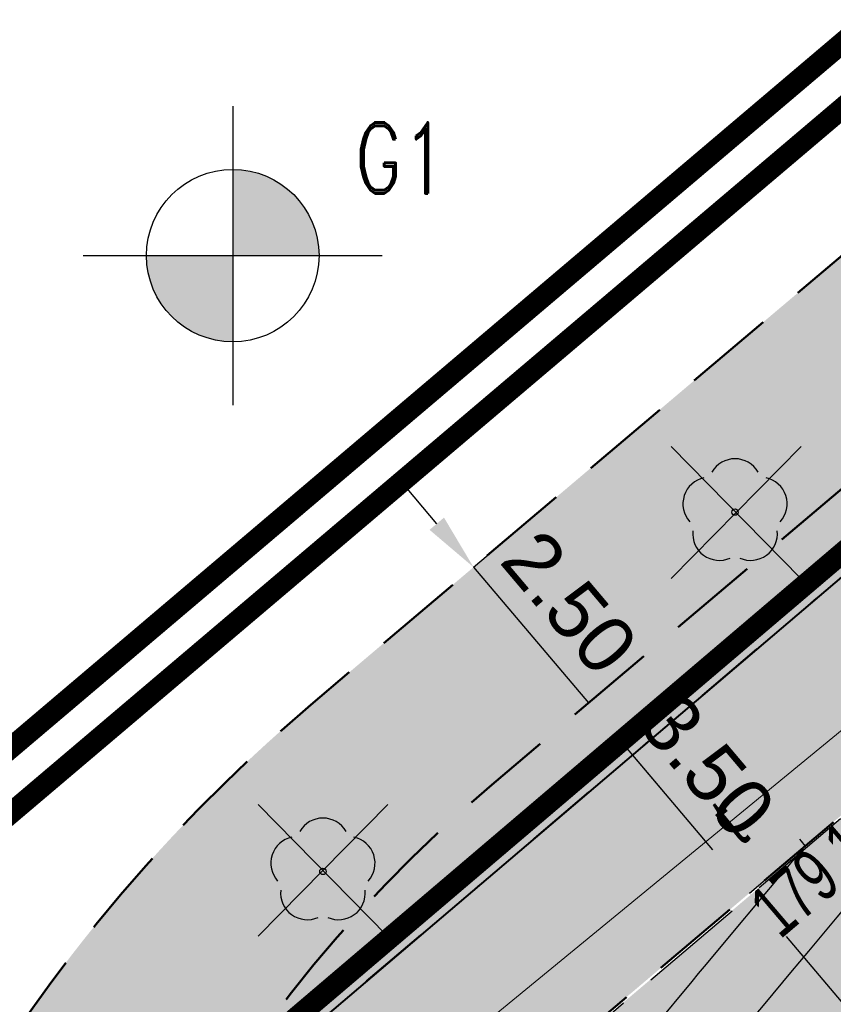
# Model space of a CAD drawing. Header units: metres. Extents: x 7429064 to 7431133, y 5709479 to 5714472.
# Tile 150 of 176: x 7429814 to 7429825, y 5710131 to 5710145. Entities that reach past the tile are written whole.
import ezdxf
from ezdxf.enums import TextEntityAlignment as Align

# ---------------------------------------------------------------- set-up
doc = ezdxf.new("R2010")
doc.units = ezdxf.units.M
for name, pattern in [('1', [0]), ('12', [3, 1, -1, 0, -1]), ('2_KTJZ01', [2, 1.5, -0.5]), ('3_KTJZ01', [2, 1.5, -0.5]), ('4_SUPT_01', [0]), ('7_SUPT_01', [0]), ('DASHED', [19.05, 12.7, -6.35]), ('HIDDEN', [0.375, 0.25, -0.125])]:
    doc.linetypes.add(name, pattern=pattern)
for name, color, linetype in [('_1_Mapa', 7, 'Continuous'), ('_1_X-REFY', 7, 'Continuous'), ('C-TEREN', 7, 'Continuous')]:
    doc.layers.add(name, color=color, linetype=linetype)
for name, color, linetype, lineweight in [('_D_7_PAS DROGOWY-LINIA ROZGR TEREN INW', 222, 'HIDDEN', 50), ('_D_7_PAS DROGOWY_PODZIAL', 1, 'Continuous', 50), ('_D_7_TEREN NIEZBEDNY DLA OB_BUD', 252, 'HIDDEN', 50), ('_D_8_Wymiary', 7, 'Continuous', 20), ('_GEOLOGIA', 24, 'Continuous', 30), ('_wycinka_ZUDP', 1, 'Continuous', 30), ('gaPoziome', 7, 'Continuous', 30), ('GMINA_L_0', 252, '12', 35), ('KRAWĘŻNIK BETONOWY 12_25 WYN 0 CM', 250, 'DASHED', 50), ('KTJZ_L_0', 252, '2_KTJZ01', 30), ('RTPW_T_1', 252, 'Continuous', 15), ('SUPT_E_T_0', 252, 'Continuous', 15), ('SUPT_L_0', 252, '4_SUPT_01', 18)]:
    doc.layers.add(name, color=color, linetype=linetype, lineweight=lineweight)
doc.layers.add('D_2_HECZ_JEZDNIA KR3- NOWA KONSTRUKCJA', color=7, linetype='Continuous', lineweight=13, true_color=0x99e6ff, transparency=0.3)
doc.layers.add('D_2_HECZ_ZIELEN', color=7, linetype='Continuous', lineweight=13, true_color=0xd6ffd6, transparency=0.3)
for name, color, linetype, lineweight, true_color in [('DZIALKA_L_0', 7, '1', 40, 0x008000), ('HECZ DROGI ROWEROWE', 7, 'Continuous', 13, 0xff8a8a), ('OBOP_T_1_a', 7, 'Continuous', 30, 0x008000)]:
    doc.layers.add(name, color=color, linetype=linetype, lineweight=lineweight, true_color=true_color)
doc.styles.add('1_5', font='romand.shx', dxfattribs={"width": 0.75, "height": 0.008})
doc.styles.add('major_arial', font='arial.ttf')
doc.dimstyles.new('major_500', dxfattribs={"dimtxt": 0.8, "dimasz": 0.8, "dimexe": 0.5, "dimexo": 1, "dimgap": 0.3, "dimtad": 1, "dimzin": 1, "dimdsep": 46, "dimtxsty": 'major_arial', "dimcen": 0, "dimse1": 1, "dimse2": 1, "dimaunit": 1, "dimadec": 1, "dimazin": 0, "dimtfac": 1, "dimtix": 1, "dimtmove": 0, "dimatfit": 3, "dimfxl": 2, "dimfxlon": 1, "dimtolj": 1, "dimarcsym": 0})

# ---------------------------------------------------------------- blocks, each defined once
blk = doc.blocks.new('A$C59100B2D')
at = {"layer": '_wycinka_ZUDP'}
for points in [[(0.701, -0.713), (-0.701, 0.713)], [(-0.7, -0.713), (0.701, 0.713)]]:
    blk.add_lwpolyline(points, dxfattribs=at)
blk = doc.blocks.new('*D95')
at = {"layer": '_D_8_Wymiary', "color": 0, "lineweight": -2, "transparency": 16777216}
blk.add_line((7429821.764, 5710127.429), (7429817.921, 5710130.407), dxfattribs=at)
at = {"layer": '_D_8_Wymiary', "color": 0, "transparency": 16777216}
blk.add_solid([(7429818.002, 5710130.513), (7429817.839, 5710130.302), (7429817.288, 5710130.897)], dxfattribs=at)
at = {"layer": 'Defpoints', "color": 0, "transparency": 16777216}
for p in [(7429817.288, 5710130.897), (7429833.098, 5710118.648)]:
    blk.add_point(p, dxfattribs=at)
at = {"layer": '_D_8_Wymiary', "color": 0, "transparency": 16777216, "insert": (7429820.593, 5710129.233), "char_height": 0.8, "attachment_point": 5, "rotation": 322.2316, "style": 'major_arial'}
blk.add_mtext('\\A1;R20.00', dxfattribs=at)
blk = doc.blocks.new('*D97')
at = {"layer": '_D_8_Wymiary', "color": 0, "lineweight": -2, "transparency": 16777216}
for p, q in [((7429819.41, 5710137.587), (7429818.893, 5710138.198)), ((7429819.926, 5710136.976), (7429820.308, 5710137.299)), ((7429819.926, 5710136.976), (7429821.541, 5710135.068)), ((7429821.541, 5710135.068), (7429821.923, 5710135.39)), ((7429822.058, 5710134.457), (7429822.574, 5710133.846))]:
    blk.add_line(p, q, dxfattribs=at)
at = {"layer": '_D_8_Wymiary', "color": 0, "transparency": 16777216}
for points in [[(7429819.511, 5710137.673), (7429819.308, 5710137.501), (7429819.926, 5710136.976)], [(7429822.159, 5710134.543), (7429821.956, 5710134.371), (7429821.541, 5710135.068)]]:
    blk.add_solid(points, dxfattribs=at)
at = {"layer": 'Defpoints', "color": 0, "transparency": 16777216}
for p in [(7429819.92, 5710136.97), (7429821.534, 5710135.062), (7429821.541, 5710135.068)]:
    blk.add_point(p, dxfattribs=at)
at = {"layer": '_D_8_Wymiary', "color": 0, "transparency": 16777216, "insert": (7429821.275, 5710136.479), "char_height": 0.8, "attachment_point": 5, "rotation": 310.2315, "style": 'major_arial'}
blk.add_mtext('\\A1;2.50', dxfattribs=at)
blk = doc.blocks.new('*D98')
at = {"layer": '_D_8_Wymiary', "color": 0, "lineweight": -2, "transparency": 16777216}
for p, q in [((7429821.541, 5710135.068), (7429821.923, 5710135.39)), ((7429822.058, 5710134.457), (7429823.285, 5710133.006)), ((7429823.802, 5710132.395), (7429824.183, 5710132.718))]:
    blk.add_line(p, q, dxfattribs=at)
at = {"layer": '_D_8_Wymiary', "color": 0, "transparency": 16777216}
for points in [[(7429822.159, 5710134.543), (7429821.956, 5710134.371), (7429821.541, 5710135.068)], [(7429823.387, 5710133.092), (7429823.183, 5710132.92), (7429823.802, 5710132.395)]]:
    blk.add_solid(points, dxfattribs=at)
at = {"layer": 'Defpoints', "color": 0, "transparency": 16777216}
for p in [(7429821.534, 5710135.062), (7429823.802, 5710132.395), (7429823.688, 5710132.3)]:
    blk.add_point(p, dxfattribs=at)
at = {"layer": '_D_8_Wymiary', "color": 0, "transparency": 16777216, "insert": (7429823.212, 5710134.189), "char_height": 0.8, "attachment_point": 5, "rotation": 310.2315, "style": 'major_arial'}
blk.add_mtext('\\A1;3.50', dxfattribs=at)
blk = doc.blocks.new('4_OBOP02_01')
at = {"linetype": 'Continuous'}
blk.add_circle((0, 0), 0.045, dxfattribs=at)
for centre, start, end in [((0, 0.375), 30.1401, 149.8599), ((-0.357, 0.116), 102.1445, 221.86), ((0.357, 0.116), 318.14, 77.8555), ((-0.22, -0.303), 174.1482, 293.8542), ((0.22, -0.303), 246.1458, 5.8518)]:
    blk.add_arc(centre, 0.375, start, end, dxfattribs=at)
blk = doc.blocks.new('X-ref_MDCP_Szara')
at = {"layer": 'DZIALKA_L_0', "linetype": '1'}
blk.add_line((7429836.45, 5710146.5), (7429660.24, 5709996.55), dxfattribs=at)
at = {"layer": 'GMINA_L_0', "linetype": '12'}
blk.add_line((7429660.24, 5709996.55), (7429836.45, 5710146.5), dxfattribs=at)
at = {"layer": 'KTJZ_L_0', "linetype": '3_KTJZ01'}
blk.add_line((7429802.62, 5710114.32), (7429825.38, 5710133.7), dxfattribs=at)
at = {"layer": 'SUPT_L_0', "linetype": '7_SUPT_01'}
blk.add_line((7429816.38, 5710127.53), (7429828.78, 5710137.71), dxfattribs=at)
at = {"layer": 'OBOP_T_1_a'}
for p in [(7429823.6, 5710137.75), (7429817.81, 5710132.7)]:
    blk.add_blockref('4_OBOP02_01', p, dxfattribs=at)
at = {"layer": 'RTPW_T_1', "width": 0.7}
blk.add_text('179.12', height=0.75, rotation=40.4142, dxfattribs=at).set_placement((7429825.38, 5710133.7), align=Align.TOP_RIGHT)
at = {"layer": 'SUPT_E_T_0', "width": 0.7}
blk.add_text('t', height=0.75, rotation=39.3849, dxfattribs=at).set_placement((7429823.517, 5710133.39), align=Align.MIDDLE)
blk = doc.blocks.new('odwiert')
at = {"layer": '_GEOLOGIA'}
h = blk.add_hatch(color=256, dxfattribs=at)
h.dxf.hatch_style = 1
h.paths.add_polyline_path([(0, 1.731), (0, 0), (1.731, 0, 0.414214)])
h.paths.add_polyline_path([(0, 0), (-1.731, 0, 0.414214), (0, -1.731)])
for points in [[(0, 3), (0, -3)], [(-3, 0), (3, 0)]]:
    blk.add_lwpolyline(points, dxfattribs=at)
blk.add_circle((0, 0), 1.731, dxfattribs=at)
blk = doc.blocks.new('*D108')
at = {"layer": '_D_8_Wymiary', "color": 0, "lineweight": -2, "transparency": 16777216}
for p, q in [((7429823.802, 5710132.395), (7429824.183, 5710132.718)), ((7429824.318, 5710131.785), (7429827.166, 5710128.419)), ((7429827.682, 5710127.808), (7429827.301, 5710127.485))]:
    blk.add_line(p, q, dxfattribs=at)
at = {"layer": '_D_8_Wymiary', "color": 0, "transparency": 16777216}
for points in [[(7429824.42, 5710131.871), (7429824.216, 5710131.699), (7429823.802, 5710132.395)], [(7429827.267, 5710128.505), (7429827.064, 5710128.333), (7429827.682, 5710127.808)]]:
    blk.add_solid(points, dxfattribs=at)
at = {"layer": 'Defpoints', "color": 0, "transparency": 16777216}
for p in [(7429823.688, 5710132.3), (7429827.875, 5710127.972), (7429827.682, 5710127.808)]:
    blk.add_point(p, dxfattribs=at)
at = {"layer": '_D_8_Wymiary', "color": 0, "transparency": 16777216, "insert": (7429826.283, 5710130.56), "char_height": 0.8, "attachment_point": 5, "rotation": 310.2315, "style": 'major_arial'}
blk.add_mtext('\\A1;6.00', dxfattribs=at)
blk = doc.blocks.new('*U217')
at = {"linetype": 'Continuous', "lineweight": 0}
h = blk.add_hatch(color=0, dxfattribs=at)
edge = h.paths.add_edge_path()
edge.add_ellipse((-0.35, 0.6), major_axis=(0, 0.6), ratio=0.333333, start_angle=339.1791, end_angle=685.9352)
edge.add_line((-0.238, 1.097), (-0.232, 1.157))
edge.add_line((-0.232, 1.157), (0.005, 0.684))
edge.add_arc((-0.017, 0.673), 0.0247, 0, 26.5651, ccw=False)
edge.add_line((0.008, 0.673), (0.008, 0.425))
edge.add_arc((0.032, 0.425), 0.0247, 180, 270)
edge.add_line((0.032, 0.4), (0.076, 0.4))
edge.add_arc((0.076, 0.425), 0.0247, 270, 290.3551)
edge.add_line((0.085, 0.402), (0.158, 0.429))
edge.add_ellipse((0.35, 0.6), major_axis=(0, 0.6), ratio=0.333333, start_angle=106.5707, end_angle=378.3144)
edge.add_line((0.287, 1.17), (0.215, 1.519))
edge.add_line((0.215, 1.519), (0.251, 1.765))
edge.add_line((0.251, 1.765), (0.256, 1.765))
edge.add_line((0.256, 1.765), (0.271, 1.808))
edge.add_line((0.271, 1.808), (0.271, 1.863))
edge.add_line((0.271, 1.863), (0.143, 1.863))
edge.add_line((0.143, 1.863), (0.137, 1.808))
edge.add_line((0.137, 1.808), (0.203, 1.765))
edge.add_line((0.203, 1.765), (0.185, 1.641))
edge.add_line((0.185, 1.641), (-0.18, 1.641))
edge.add_line((-0.18, 1.641), (-0.159, 1.833))
edge.add_spline(control_points=[(-0.159, 1.833), (-0.157, 1.839), (-0.147, 1.859), (-0.12, 1.861), (-0.1, 1.863)], knot_values=[0, 0, 0, 0, 0.02025, 0.071822, 0.071822, 0.071822, 0.071822], degree=3, periodic=0)
edge.add_line((-0.1, 1.863), (-0.05, 1.863))
edge.add_line((-0.05, 1.863), (-0.05, 2))
edge.add_line((-0.05, 2), (-0.131, 2))
edge.add_spline(control_points=[(-0.131, 2), (-0.139, 1.999), (-0.149, 1.994), (-0.157, 1.989)], knot_values=[0.067484, 0.067484, 0.067484, 0.067484, 0.093736, 0.093736, 0.093736, 0.093736], degree=3, periodic=0)
edge.add_arc((-0.116, 1.918), 0.0817, 120.1379, 168.8933)
edge.add_line((-0.196, 1.934), (-0.279, 1.161))
h.paths.add_polyline_path([(-0.195, 1.5), (0.165, 1.5), (0.05, 0.7), (-0.222, 1.244)], flags=16)
edge = h.paths.add_edge_path(flags=16)
edge.add_ellipse((-0.35, 0.6), major_axis=(0, -0.45), ratio=0.350072, start_angle=159.1526, end_angle=502.0815, ccw=False)
edge.add_line((-0.294, 1.021), (-0.325, 0.734))
edge.add_arc((-0.337, 0.736), 0.0128, 322.797, 353.8856, ccw=False)
edge.add_line((-0.327, 0.728), (-0.359, 0.686))
edge.add_arc((-0.33, 0.663), 0.0365, 142.797, 180)
edge.add_line((-0.367, 0.663), (-0.367, 0.571))
edge.add_arc((-0.354, 0.571), 0.0128, 180, 270)
edge.add_line((-0.354, 0.558), (-0.346, 0.558))
edge.add_arc((-0.346, 0.571), 0.0128, 270, 333.0195)
edge.add_spline(control_points=[(-0.335, 0.565), (-0.322, 0.589), (-0.301, 0.632), (-0.283, 0.681), (-0.28, 0.703), (-0.28, 0.705)], knot_values=[0.007888, 0.007888, 0.007888, 0.007888, 0.089431, 0.152858, 0.158023, 0.158023, 0.158023, 0.158023], degree=3, periodic=0)
edge.add_line((-0.28, 0.705), (-0.253, 0.955))
edge = h.paths.add_edge_path(flags=16)
edge.add_line((0.195, 1.379), (0.249, 1.118))
edge.add_ellipse((0.35, 0.6), major_axis=(0, 0.6), ratio=0.333333, start_angle=390.3444, end_angle=440.4059)
edge.add_line((0.153, 0.7), (0.098, 0.7))
edge.add_line((0.098, 0.7), (0.195, 1.379))
edge = h.paths.add_edge_path(flags=16)
edge.add_ellipse((0.35, 0.6), major_axis=(0, -0.45), ratio=0.350072, start_angle=290.1309, end_angle=617.1604, ccw=False)
edge.add_line((0.202, 0.445), (0.35, 0.5))
edge.add_arc((0.278, 0.595), 0.119, 307.1318, 362.4334)
edge.add_line((0.397, 0.6), (0.397, 0.675))
edge.add_arc((0.372, 0.675), 0.0247, 0, 90)
edge.add_line((0.372, 0.7), (0.196, 0.7))
blk = doc.blocks.new('*U218')
at = {"linetype": 'Continuous', "lineweight": 0}
h = blk.add_hatch(color=0, dxfattribs=at)
edge = h.paths.add_edge_path()
edge.add_ellipse((-0.35, 0.6), major_axis=(0, 0.6), ratio=0.333333, start_angle=339.1791, end_angle=685.9352)
edge.add_line((-0.238, 1.097), (-0.232, 1.157))
edge.add_line((-0.232, 1.157), (0.005, 0.684))
edge.add_arc((-0.017, 0.673), 0.0247, 0, 26.5651, ccw=False)
edge.add_line((0.008, 0.673), (0.008, 0.425))
edge.add_arc((0.032, 0.425), 0.0247, 180, 270)
edge.add_line((0.032, 0.4), (0.076, 0.4))
edge.add_arc((0.076, 0.425), 0.0247, 270, 290.3551)
edge.add_line((0.085, 0.402), (0.158, 0.429))
edge.add_ellipse((0.35, 0.6), major_axis=(0, 0.6), ratio=0.333333, start_angle=106.5707, end_angle=378.3144)
edge.add_line((0.287, 1.17), (0.215, 1.519))
edge.add_line((0.215, 1.519), (0.251, 1.765))
edge.add_line((0.251, 1.765), (0.256, 1.765))
edge.add_line((0.256, 1.765), (0.271, 1.808))
edge.add_line((0.271, 1.808), (0.271, 1.863))
edge.add_line((0.271, 1.863), (0.143, 1.863))
edge.add_line((0.143, 1.863), (0.137, 1.808))
edge.add_line((0.137, 1.808), (0.203, 1.765))
edge.add_line((0.203, 1.765), (0.185, 1.641))
edge.add_line((0.185, 1.641), (-0.18, 1.641))
edge.add_line((-0.18, 1.641), (-0.159, 1.833))
edge.add_spline(control_points=[(-0.159, 1.833), (-0.157, 1.839), (-0.147, 1.859), (-0.12, 1.861), (-0.1, 1.863)], knot_values=[0, 0, 0, 0, 0.02025, 0.071822, 0.071822, 0.071822, 0.071822], degree=3, periodic=0)
edge.add_line((-0.1, 1.863), (-0.05, 1.863))
edge.add_line((-0.05, 1.863), (-0.05, 2))
edge.add_line((-0.05, 2), (-0.131, 2))
edge.add_spline(control_points=[(-0.131, 2), (-0.139, 1.999), (-0.149, 1.994), (-0.157, 1.989)], knot_values=[0.067484, 0.067484, 0.067484, 0.067484, 0.093736, 0.093736, 0.093736, 0.093736], degree=3, periodic=0)
edge.add_arc((-0.116, 1.918), 0.0817, 120.1379, 168.8933)
edge.add_line((-0.196, 1.934), (-0.279, 1.161))
h.paths.add_polyline_path([(-0.195, 1.5), (0.165, 1.5), (0.05, 0.7), (-0.222, 1.244)], flags=16)
edge = h.paths.add_edge_path(flags=16)
edge.add_ellipse((-0.35, 0.6), major_axis=(0, -0.45), ratio=0.350072, start_angle=159.1526, end_angle=502.0815, ccw=False)
edge.add_line((-0.294, 1.021), (-0.325, 0.734))
edge.add_arc((-0.337, 0.736), 0.0128, 322.797, 353.8856, ccw=False)
edge.add_line((-0.327, 0.728), (-0.359, 0.686))
edge.add_arc((-0.33, 0.663), 0.0365, 142.797, 180)
edge.add_line((-0.367, 0.663), (-0.367, 0.571))
edge.add_arc((-0.354, 0.571), 0.0128, 180, 270)
edge.add_line((-0.354, 0.558), (-0.346, 0.558))
edge.add_arc((-0.346, 0.571), 0.0128, 270, 333.0195)
edge.add_spline(control_points=[(-0.335, 0.565), (-0.322, 0.589), (-0.301, 0.632), (-0.283, 0.681), (-0.28, 0.703), (-0.28, 0.705)], knot_values=[0.007888, 0.007888, 0.007888, 0.007888, 0.089431, 0.152858, 0.158023, 0.158023, 0.158023, 0.158023], degree=3, periodic=0)
edge.add_line((-0.28, 0.705), (-0.253, 0.955))
edge = h.paths.add_edge_path(flags=16)
edge.add_line((0.195, 1.379), (0.249, 1.118))
edge.add_ellipse((0.35, 0.6), major_axis=(0, 0.6), ratio=0.333333, start_angle=390.3444, end_angle=440.4059)
edge.add_line((0.153, 0.7), (0.098, 0.7))
edge.add_line((0.098, 0.7), (0.195, 1.379))
edge = h.paths.add_edge_path(flags=16)
edge.add_ellipse((0.35, 0.6), major_axis=(0, -0.45), ratio=0.350072, start_angle=290.1309, end_angle=617.1604, ccw=False)
edge.add_line((0.202, 0.445), (0.35, 0.5))
edge.add_arc((0.278, 0.595), 0.119, 307.1318, 362.4334)
edge.add_line((0.397, 0.6), (0.397, 0.675))
edge.add_arc((0.372, 0.675), 0.0247, 0, 90)
edge.add_line((0.372, 0.7), (0.196, 0.7))
blk = doc.blocks.new('X-ref_SOR')
at = {"layer": 'gaPoziome', "color": 140}
for name, p, rotation in [('*U218', (7429824.556, 5710140.193), 133.0520364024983), ('*U217', (7429822.436, 5710136.974), 308.4891535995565)]:
    blk.add_blockref(name, p, dxfattribs=dict(at, rotation=rotation))
blk = doc.blocks.new('x-ref_warstwice')
at = {"layer": 'C-TEREN', "color": 42, "linetype": 'HIDDEN', "lineweight": 25, "ltscale": 10}
for points, elevation in [([(7429823.734, 5710130.5), (7429824.022, 5710130.845), (7429824.385, 5710131.28), (7429824.636, 5710131.581), (7429825.035, 5710132.059), (7429825.483, 5710132.597), (7429825.685, 5710132.839), (7429825.865, 5710133.055), (7429826.336, 5710133.619), (7429826.48, 5710133.791), (7429826.986, 5710134.398), (7429827.555, 5710135.081), (7429827.636, 5710135.178), (7429827.708, 5710135.264), (7429828.287, 5710135.957), (7429828.936, 5710136.736), (7429828.937, 5710136.737), (7429828.937, 5710136.738), (7429828.945, 5710136.747), (7429828.869, 5710136.837), (7429828.868, 5710136.839)], 179.18), ([(7429822.438, 5710130.484), (7429822.996, 5710131.152), (7429823.089, 5710131.264), (7429823.171, 5710131.363), (7429823.739, 5710132.043), (7429823.786, 5710132.099), (7429824.389, 5710132.823), (7429824.587, 5710133.06), (7429824.533, 5710133.124), (7429824.51, 5710133.152)], 179.16)]:
    blk.add_lwpolyline(points, dxfattribs=dict(at, elevation=elevation))

msp = doc.modelspace()

# ---------------------------------------------------------------- hatches: boundary and pattern name
at = {"layer": 'D_2_HECZ_JEZDNIA KR3- NOWA KONSTRUKCJA'}
h = msp.add_hatch(color=256, dxfattribs=at)
h.dxf.hatch_style = 1
edge = h.paths.add_edge_path()
edge.add_arc((7429610.557, 5709990.469), 30, 310.559, 314.2935)
edge.add_arc((7429610.557, 5709990.469), 30, 314.2935, 325.3941)
edge.add_line((7429635.249, 5709973.431), (7429635.899, 5709972.672))
edge.add_line((7429635.899, 5709972.672), (7429667.702, 5709999.89))
edge.add_line((7429667.702, 5709999.89), (7429675.246, 5710006.347))
edge.add_line((7429675.246, 5710006.347), (7429712.724, 5710038.423))
edge.add_line((7429712.724, 5710038.423), (7429823.828, 5710132.378))
edge.add_line((7429823.828, 5710132.378), (7429834.316, 5710141.377))
edge.add_line((7429834.316, 5710141.377), (7429846.156, 5710151.524))
edge.add_line((7429846.156, 5710151.524), (7429850.099, 5710146.734))
edge.add_line((7429850.099, 5710146.734), (7429838.187, 5710136.85))
edge.add_line((7429838.187, 5710136.85), (7429827.698, 5710127.833))
edge.add_line((7429827.698, 5710127.833), (7429716.613, 5710033.854))
edge.add_line((7429716.613, 5710033.854), (7429633.474, 5709962.699))
edge.add_arc((7429636.726, 5709958.9), 5, 130.559, 193.2571)
edge.add_line((7429631.859, 5709957.753), (7429636.051, 5709939.958))
edge.add_line((7429636.051, 5709939.958), (7429630.653, 5709938.888))
edge.add_line((7429630.653, 5709938.888), (7429629.491, 5709943.821))
edge.add_arc((7429623.651, 5709942.445), 6, 13.2571, 130.559)
edge.add_line((7429619.749, 5709947.003), (7429619.729, 5709946.986))
edge.add_line((7429619.729, 5709946.986), (7429617.779, 5709949.265))
edge.add_line((7429617.779, 5709949.265), (7429606.383, 5709939.512))
edge.add_line((7429606.383, 5709939.512), (7429594.274, 5709929.149))
edge.add_line((7429594.274, 5709929.149), (7429594.825, 5709928.314))
edge.add_line((7429594.825, 5709928.314), (7429589.708, 5709924.935))
edge.add_arc((7429606.237, 5709899.9), 30, 123.434, 130.559)
edge.add_line((7429586.73, 5709922.692), (7429529.23, 5709873.48))
edge.add_line((7429529.23, 5709873.48), (7429502.179, 5709850.343))
edge.add_line((7429502.179, 5709850.343), (7429339.523, 5709712.33))
edge.add_arc((7429194.822, 5709882.942), 223.711, 294.66533, 310.3021, ccw=False)
edge.add_arc((7429190.304, 5709894.737), 236.317, 290.79615, 294.46753, ccw=False)
edge.add_line((7429274.207, 5709673.816), (7429245.41, 5709663.13))
edge.add_line((7429245.41, 5709663.13), (7429242.106, 5709661.907))
edge.add_line((7429242.106, 5709661.907), (7429240.354, 5709666.717))
edge.add_line((7429240.354, 5709666.717), (7429244.254, 5709668.201))
edge.add_line((7429244.254, 5709668.201), (7429272.082, 5709679.428))
edge.add_arc((7429195.246, 5709882.369), 217, 290.73736, 310.31443)
edge.add_line((7429335.641, 5709716.905), (7429500.355, 5709856.664))
edge.add_line((7429500.355, 5709856.664), (7429629.269, 5709966.997))
edge.add_line((7429629.269, 5709966.997), (7429630.064, 5709967.677))
at = {"layer": 'D_2_HECZ_ZIELEN'}
h = msp.add_hatch(color=256, dxfattribs=at)
h.dxf.hatch_style = 1
edge = h.paths.add_edge_path()
edge.add_line((7429833.212, 5710140.395), (7429833.375, 5710142.51))
edge.add_line((7429833.375, 5710142.51), (7429832.098, 5710143.999))
edge.add_line((7429832.098, 5710143.999), (7429820.181, 5710133.917))
edge.add_arc((7429833.098, 5710118.648), 20, 130.2315, 153.5086)
edge.add_arc((7429794.613, 5710137.829), 23, 310.2355, 333.5086, ccw=False)
edge.add_line((7429809.47, 5710120.27), (7429826.489, 5710134.669))
edge.add_line((7429826.489, 5710134.669), (7429833.212, 5710140.395))
at = {"layer": 'HECZ DROGI ROWEROWE'}
h = msp.add_hatch(color=256, dxfattribs=at)
h.dxf.hatch_style = 1
edge = h.paths.add_edge_path()
edge.add_arc((7429796.82, 5710136.433), 20.404, 308.0322, 334.2528)
edge.add_arc((7429835.93, 5710116.897), 23.318, 143.7897, 152.7624, ccw=False)
edge.add_arc((7429839.325, 5710112.767), 28.527, 132.1511, 141.1238, ccw=False)
edge.add_line((7429820.181, 5710133.917), (7429834.124, 5710145.713))
edge.add_arc((7429837.354, 5710141.896), 5, 102.0154, 130.2315, ccw=False)
edge.add_line((7429836.313, 5710146.786), (7429842.063, 5710148.01))
edge.add_line((7429842.063, 5710148.01), (7429845.234, 5710150.73))
edge.add_line((7429845.234, 5710150.73), (7429843.045, 5710150.264))
edge.add_arc((7429842.629, 5710152.22), 2, 169.0596, 282.0154, ccw=False)
edge.add_line((7429840.665, 5710152.6), (7429846.908, 5710184.895))
edge.add_arc((7429848.38, 5710184.61), 1.5, 109.3988, 169.0596, ccw=False)
edge.add_line((7429847.882, 5710186.025), (7429848.854, 5710186.367))
edge.add_line((7429848.854, 5710186.367), (7429847.265, 5710191.424))
edge.add_line((7429847.265, 5710191.424), (7429846.903, 5710192.479))
edge.add_line((7429846.903, 5710192.479), (7429845.675, 5710198.449))
edge.add_arc((7429825.958, 5710195.082), 20.002, -10.9391, 9.6882, ccw=False)
edge.add_line((7429845.597, 5710191.287), (7429839.403, 5710159.242))
edge.add_arc((7429819.766, 5710163.038), 20, 310.2315, 349.0596, ccw=False)
edge.add_line((7429832.684, 5710147.769), (7429817.64, 5710135.042))
edge.add_arc((7429832.495, 5710117.483), 23, 130.2315, 151.7604)
edge.add_arc((7429794.613, 5710137.829), 20, 310.2315, 331.7604, ccw=False)
edge.add_line((7429807.531, 5710122.56), (7429710.78, 5710040.708))
edge.add_line((7429710.78, 5710040.708), (7429674.341, 5710009.522))
edge.add_arc((7429663.288, 5710022.437), 17, 303.434, 310.559, ccw=False)
edge.add_line((7429672.654, 5710008.25), (7429665.175, 5710003.312))
edge.add_arc((7429654.155, 5710020.002), 20, 287.2523, 303.434, ccw=False)
edge.add_line((7429660.087, 5710000.902), (7429655.396, 5709999.445))
edge.add_arc((7429662.069, 5709977.958), 22.5, 107.2523, 130.559)
edge.add_line((7429647.439, 5709995.052), (7429638.424, 5709987.337))
edge.add_arc((7429653.054, 5709970.242), 22.5, 130.559, 144.5953)
edge.add_line((7429634.715, 5709983.278), (7429621.962, 5709965.306))
edge.add_arc((7429606.364, 5709977.009), 19.5, 310.559, 323.1201, ccw=False)
edge.add_line((7429619.043, 5709962.194), (7429498.409, 5709858.948))
edge.add_line((7429498.409, 5709858.948), (7429409.747, 5709783.718))
edge.add_line((7429409.747, 5709783.718), (7429333.7, 5709719.193))
edge.add_arc((7429195.246, 5709882.369), 214, 294.99294, 310.31443, ccw=False)
edge.add_line((7429285.662, 5709688.408), (7429286.787, 5709685.755))
edge.add_arc((7429195.216, 5709882.43), 216.948, 294.96649, 310.31053)
edge.add_line((7429335.566, 5709716.997), (7429500.277, 5709856.756))
edge.add_line((7429500.277, 5709856.756), (7429621.38, 5709960.403))
edge.add_line((7429621.38, 5709960.403), (7429627.625, 5709965.748))
edge.add_line((7429627.625, 5709965.748), (7429629.904, 5709967.698))
edge.add_line((7429629.904, 5709967.698), (7429629.179, 5709968.529))
edge.add_arc((7429630.687, 5709969.843), 2, 144.5953, 221.0823, ccw=False)
edge.add_line((7429629.056, 5709971.002), (7429636.752, 5709981.829))
edge.add_arc((7429653.054, 5709970.242), 20, 130.559, 144.5953, ccw=False)
edge.add_line((7429640.049, 5709985.437), (7429649.631, 5709993.62))
edge.add_arc((7429662.069, 5709977.958), 20, 107.2523, 128.4533, ccw=False)
edge.add_line((7429656.137, 5709997.058), (7429665.185, 5709999.868))
edge.add_line((7429665.185, 5709999.868), (7429673.721, 5710005.504))
edge.add_arc((7429657.258, 5710030.439), 29.88, 303.434, 310.559)
edge.add_line((7429676.687, 5710007.738), (7429712.64, 5710038.509))
edge.add_line((7429712.64, 5710038.509), (7429809.391, 5710120.361))
edge.add_line((7429809.391, 5710120.361), (7429809.391, 5710120.361))

# ---------------------------------------------------------------- linework, layer by layer
at = {"layer": '_D_7_PAS DROGOWY-LINIA ROZGR TEREN INW', "ltscale": 10, "const_width": 0.3, "flags": 128}
msp.add_lwpolyline([(7429287.498, 5709689.141), (7429307.71, 5709696.948), (7429435.698, 5709805.84), (7429660.078, 5709996.74), (7429836.288, 5710146.69)], dxfattribs=at)
at = {"layer": '_D_7_PAS DROGOWY_PODZIAL', "ltscale": 0.2, "const_width": 0.3, "flags": 128}
msp.add_lwpolyline([(7429838.788, 5710158.699), (7429835.061, 5710151.867), (7429707.929, 5710044.059), (7429670.336, 5710012.083), (7429661.685, 5710006.163), (7429648.718, 5710002.136), (7429632.935, 5709988.628), (7429615.789, 5709965.397), (7429495.458, 5709862.411), (7429330.756, 5709722.662), (7429319.402, 5709713.684), (7429307.842, 5709705.758), (7429296.806, 5709699.189), (7429282.846, 5709692.117), (7429269.349, 5709686.304), (7429250.2, 5709678.58), (7429239.824, 5709670.46)], dxfattribs=at)
at = {"layer": '_D_7_TEREN NIEZBEDNY DLA OB_BUD', "ltscale": 10, "const_width": 0.3, "flags": 128}
msp.add_lwpolyline([(7429838.642, 5710133.498), (7429838.163, 5710130.983), (7429669.785, 5709988.07), (7429674.221, 5709982.833), (7429665.132, 5709974.906), (7429667.705, 5709971.871), (7429662.832, 5709967.707), (7429665.637, 5709964.494), (7429637.109, 5709939.516), (7429616.438, 5709933.991), (7429410.711, 5709758.425), (7429398.46, 5709756.965), (7429363.725, 5709727.377), (7429364.497, 5709726.485), (7429330.157, 5709696.304), (7429317.553, 5709687.475), (7429303.139, 5709679.24), (7429296.402, 5709677.454), (7429295.854, 5709678.755), (7429285.213, 5709675.171), (7429285.468, 5709665.629), (7429278.469, 5709665.47), (7429278.347, 5709670.061), (7429254.481, 5709660.887), (7429229.937, 5709651.368), (7429224.487, 5709665.833), (7429244.657, 5709675.131), (7429249.847, 5709679.192), (7429269.079, 5709686.95), (7429282.549, 5709692.752), (7429296.468, 5709699.803), (7429307.464, 5709706.348), (7429318.986, 5709714.248), (7429330.313, 5709723.204), (7429495.004, 5709862.943), (7429615.273, 5709965.877), (7429632.42, 5709989.108), (7429648.373, 5710002.762), (7429661.377, 5710006.8), (7429669.911, 5710012.64), (7429707.476, 5710044.593), (7429834.508, 5710152.316), (7429838.121, 5710158.939), (7429844.755, 5710193.28), (7429843.741, 5710206.48), (7429852.314, 5710203.598), (7429849.368, 5710188.375), (7429850.227, 5710185.684), (7429848.746, 5710185.163), (7429846.827, 5710175.247), (7429842.58, 5710153.283), (7429856.534, 5710164.104), (7429864.199, 5710154.59)], close=True, dxfattribs=at)
at = {"layer": 'KRAWĘŻNIK BETONOWY 12_25 WYN 0 CM', "ltscale": 0.1, "flags": 128}
for points in [[(7429845.675, 5710198.449, -0.090259), (7429845.597, 5710191.287), (7429839.403, 5710159.242, -0.171059), (7429832.684, 5710147.769), (7429817.64, 5710135.042, 0.094215), (7429812.233, 5710128.365, -0.094215), (7429807.531, 5710122.56)], [(7429837.411, 5710147.02), (7429836.313, 5710146.786, 0.123742), (7429834.124, 5710145.713), (7429820.181, 5710133.917, 0.101916), (7429815.198, 5710127.569, -0.101916), (7429809.468, 5710120.269), (7429736.706, 5710058.712)]]:
    msp.add_lwpolyline(points, format="xyb", dxfattribs=at)
msp.add_lwpolyline([(7429809.47, 5710120.27), (7429827.734, 5710135.722), (7429833.2, 5710140.409)], dxfattribs=at)

# ---------------------------------------------------------------- block references
at = {"layer": '_1_Mapa'}
msp.add_blockref('X-ref_MDCP_Szara', (0, 0), dxfattribs=at)
at = {"layer": '_1_X-REFY'}
for name in ['X-ref_SOR', 'x-ref_warstwice']:
    msp.add_blockref(name, (0, 0), dxfattribs=at)
at = {"layer": '_GEOLOGIA', "xscale": 0.7, "yscale": 0.7, "zscale": 0.7}
msp.add_blockref('odwiert', (7429816.543, 5710141.355), dxfattribs=at)
at = {"layer": '_wycinka_ZUDP', "xscale": -1.3, "yscale": 1.3, "zscale": 1.3}
for p in [(7429823.616, 5710137.745), (7429817.809, 5710132.716)]:
    msp.add_blockref('A$C59100B2D', p, dxfattribs=at)

# ---------------------------------------------------------------- texts
at = {"layer": '_GEOLOGIA', "insert": (7429818.253, 5710143.228), "char_height": 1, "attachment_point": 1, "style": '1_5'}
msp.add_mtext_dynamic_manual_height_columns('G1', width=4.71531, gutter_width=0.05, heights=[0], dxfattribs=at)

# ---------------------------------------------------------------- dimensions: what is measured, and where the dimension line sits
at = {"layer": '_D_8_Wymiary'}
dim = msp.add_aligned_dim(p1=(7429819.92, 5710136.97), p2=(7429821.534, 5710135.062), distance=0.009, dimstyle='major_500', override={"dimse1": 0, "dimse2": 0, "dimtmove": 1}, dxfattribs=at)
dim.commit()
dim.dimension.update_dxf_attribs({"geometry": '*D97', "text_midpoint": (7429821.275, 5710136.479)})
dim = msp.add_linear_dim(base=(7429823.802, 5710132.395), p1=(7429821.534, 5710135.062), p2=(7429823.688, 5710132.3), angle=130.2315, dimstyle='major_500', override={"dimse1": 0, "dimse2": 0, "dimtmove": 1}, dxfattribs=at)
dim.commit()
dim.dimension.update_dxf_attribs({"geometry": '*D98', "text_midpoint": (7429823.212, 5710134.189)})
dim = msp.add_linear_dim(base=(7429827.682, 5710127.808), p1=(7429823.688, 5710132.3), p2=(7429827.875, 5710127.972), angle=130.2315, text='6.00', dimstyle='major_500', override={"dimse1": 0, "dimse2": 0, "dimtmove": 1}, dxfattribs=at)
dim.commit()
dim.dimension.update_dxf_attribs({"geometry": '*D108', "text_midpoint": (7429826.283, 5710130.56)})
dim = msp.add_radius_dim(center=(7429833.098, 5710118.648), mpoint=(7429817.288, 5710130.897), dimstyle='major_500', override={"dimse1": 0, "dimse2": 0, "dimtmove": 1}, dxfattribs=at)
dim.commit()
dim.dimension.update_dxf_attribs({"geometry": '*D95', "text_midpoint": (7429820.159, 5710128.673), "dimtype": 132})

doc.saveas('drawing.dxf')
